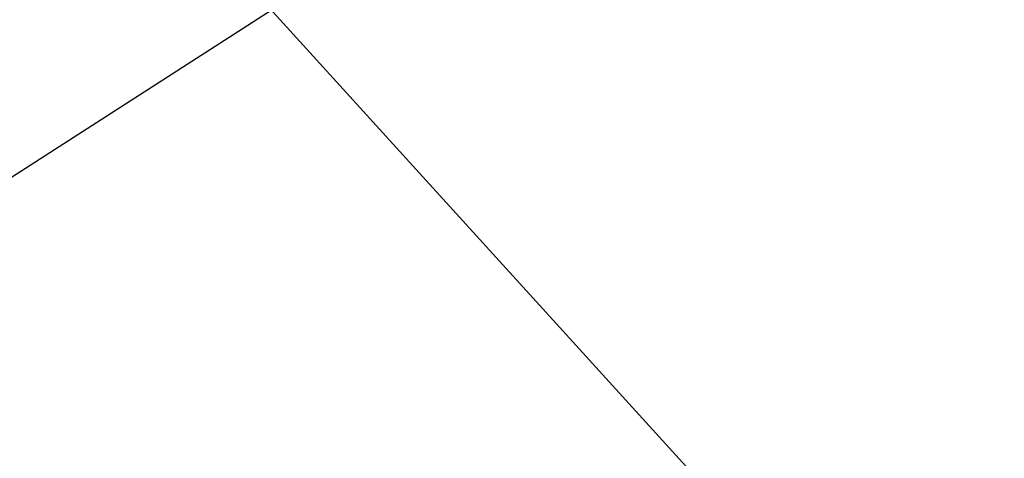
# Model space of a CAD drawing. Extents: x 0 to 361260, y 0 to 4201817.
# Tile 253 of 256: x 360273.655 to 360273.887, y 4200440.179 to 4200440.282. Entities that reach past the tile are written whole.
import ezdxf

# ---------------------------------------------------------------- set-up
doc = ezdxf.new("R2010")
doc.units = 0
doc.header["$LTSCALE"] = 0.5
doc.header["$MEASUREMENT"] = 0
doc.linetypes.add('CONTI', pattern=[0])
doc.linetypes.add('Д_ТРОТ_ТРУБА', pattern=[3, 1.5, -1.5])
doc.layers.add('(025) Дорога', color=7, linetype='Continuous')
doc.layers.add('GORIZDEFAULT', color=32, linetype='CONTI')

msp = doc.modelspace()

# ---------------------------------------------------------------- linework, layer by layer
at = {"layer": '(025) Дорога', "linetype": 'Д_ТРОТ_ТРУБА', "flags": 128}
msp.add_lwpolyline([(360044.19528, 4200796.01167), (360041.81644, 4200791.77254), (360042.35839, 4200788.30414), (360046.08669, 4200780.20998), (360059.01211, 4200755.88694), (360082.2659, 4200713.415), (360119.83746, 4200651.91076), (360154.24777, 4200588.27348), (360168.95162, 4200565.33703), (360182.61782, 4200547.76595), (360213.04347, 4200512.04391), (360268.28294, 4200446.26217), (360308.92647, 4200401.53425), (360387.36857, 4200322.59337), (360428.11626, 4200283.49732), (360457.1161, 4200256.41979), (360464.88566, 4200245.44366), (360476.50719, 4200228.26284), (360489.06021, 4200214.49302), (360499.06487, 4200202.98367)], dxfattribs=at)
at = {"layer": 'GORIZDEFAULT', "color": 32}
msp.add_polyline3d([(360252.76, 4200425.89, 542.5), (360254.46, 4200427.13, 542.5), (360255.6, 4200427.93, 542.5), (360256.94, 4200428.87, 542.5), (360258.41, 4200429.91, 542.5), (360259.92, 4200430.97, 542.5), (360261.4, 4200432.01, 542.5), (360262.77, 4200432.97, 542.5), (360263.94, 4200433.8, 542.5), (360269.07, 4200437.3, 542.5), (360270.28, 4200438.07, 542.5), (360271.68, 4200438.98, 542.5), (360273.21, 4200439.96, 542.5), (360274.78, 4200440.97, 542.5), (360276.3, 4200441.95, 542.5)], dxfattribs=at)

doc.saveas('drawing.dxf')
